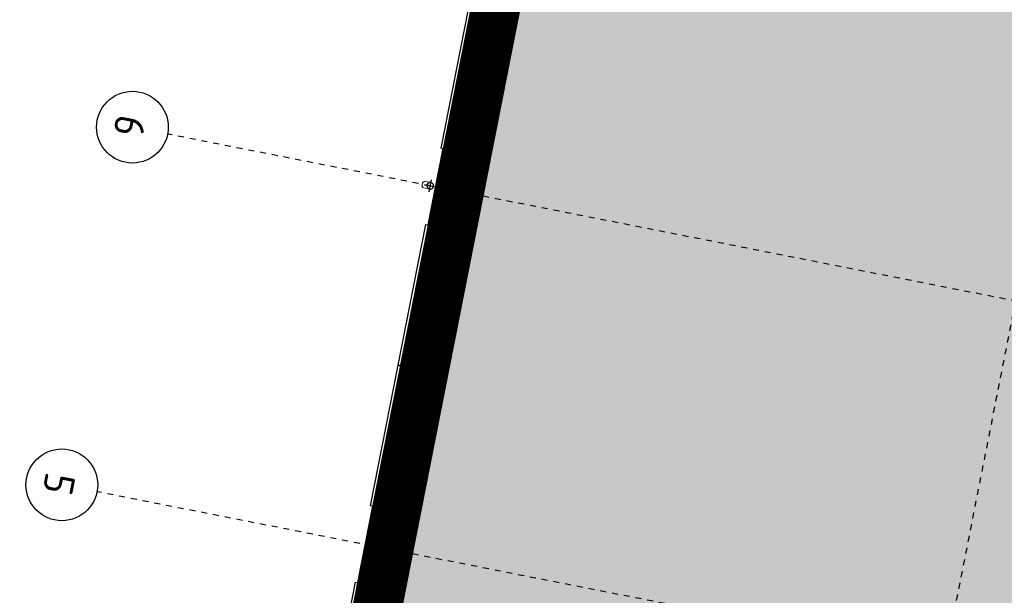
# Model space of a CAD drawing. Header units: centimetres. Extents: x 6595800.1 to 6595847.5, y 5799379.1 to 5799450.9.
# Tile 2 of 5: x 6595805.9 to 6595822.3, y 5799413.7 to 5799423.3. Entities that reach past the tile are written whole.
import ezdxf

# ---------------------------------------------------------------- set-up
doc = ezdxf.new("R2010")
doc.units = ezdxf.units.CM
doc.linetypes.add('Linia osi', pattern=[14, 6, -3, 2, -3])
doc.linetypes.add('Ponad', pattern=[4, 2, -2])
for name, color, linetype, lineweight in [('A-GENM', 13, 'Continuous', 25), ('A-GLAZ', 151, 'Continuous', 25), ('A-GLAZ-SILL', 1, 'Continuous', 25), ('A-WALL', 113, 'Continuous', 25), ('A-WALL-PATT', 111, 'Continuous', 50), ('AR - Proj obiekty', 7, 'Continuous', 25), ('S-BEAM', 12, 'Continuous', 25), ('S-COLS', 52, 'Continuous', 25), ('S-GRID', 1, 'Continuous', 20), ('S-GRID-IDEN', 1, 'Continuous', 25)]:
    doc.layers.add(name, color=color, linetype=linetype, lineweight=lineweight)
doc.layers.add('AR - Półcień', color=40, linetype='Continuous', transparency=0.7)
doc.layers.add('AR- OPISY', color=4, linetype='Continuous')
doc.styles.add('GOST Common', font='GOST_Common.ttf', dxfattribs={"height": 499.9999999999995})

# ---------------------------------------------------------------- blocks, each defined once
blk = doc.blocks.new('hala - roz')
at = {"layer": 'AR - Półcień'}
h = blk.add_hatch(color=256, dxfattribs=at)
h.dxf.hatch_style = 1
h.paths.add_polyline_path([(-19.33387874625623, 2.995757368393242), (-0.869802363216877, -0.643936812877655), (-2.384401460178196, -15.49897802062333), (3.305047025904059, -16.07600459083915), (-3.864055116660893, -52.4446781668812), (-19.75692199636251, -49.31182852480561), (-17.43610676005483, -37.53839161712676), (-26.95424120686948, -35.66214837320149)])
at = {"layer": 'AR - Proj obiekty', "const_width": 0.8}
blk.add_lwpolyline([(-19.64896613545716, 3.465565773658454), (-0.4349011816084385, -0.3219684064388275), (-1.945869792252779, -15.14140215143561), (3.782453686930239, -15.72237144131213), (-3.548967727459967, -52.91448657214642), (-20.22673040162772, -49.62691591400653), (-17.90591516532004, -37.85347900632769), (-27.4240496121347, -35.97723576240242)], close=True, dxfattribs=at)
at = {"layer": 'AR - Proj obiekty'}
for points in [[(-19.96405352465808, 3.935374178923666), (0, 0), (-1.507338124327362, -14.7838262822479), (4.259860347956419, -15.36873829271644), (-3.233880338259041, -53.38429497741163), (-20.69653880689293, -49.94200330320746), (-18.37572357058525, -38.16856639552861), (-27.89385801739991, -36.29232315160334)], [(-19.33387874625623, 2.995757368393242), (-0.869802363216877, -0.643936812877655), (-2.384401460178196, -15.49897802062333), (3.305047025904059, -16.07600459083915), (-3.864055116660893, -52.4446781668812), (-19.75692199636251, -49.31182852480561), (-17.43610676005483, -37.53839161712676), (-26.95424120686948, -35.66214837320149)]]:
    blk.add_lwpolyline(points, close=True, dxfattribs=at)
blk = doc.blocks.new('1-2 - 240x150-1959858-Parter Kopia 1')
at = {"layer": 'A-GLAZ', "linetype": 'Ponad', "lineweight": 20}
for p, q in [((-1200.000000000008, 59.99999999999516), (1199.999999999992, 59.99999999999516)), ((-1200.000000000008, -60.00000000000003), (1199.999999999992, -60.00000000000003))]:
    blk.add_line(p, q, dxfattribs=at)
at = {"layer": 'A-GLAZ'}
for p, q in [((-1200.000000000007, 9.73497549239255e-10), (-1139.999999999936, -49.99999999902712)), ((-1200.000000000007, -49.99999999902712), (-1120.000000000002, 9.734890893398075e-10)), ((-1120.000000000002, 9.73497549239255e-10), (-1200.000000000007, 9.73497549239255e-10)), ((-1200.000000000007, 9.73497549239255e-10), (-1200.000000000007, -49.99999999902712)), ((-1119.999999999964, 9.683539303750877e-10), (-1199.99999999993, 9.608415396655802e-10)), ((-1199.99999999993, 9.608415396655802e-10), (-1199.999999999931, -49.99999999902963)), ((-1120.000000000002, -19.9999999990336), (-1120.000000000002, 9.73497549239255e-10)), ((-1119.999999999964, -19.99999999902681), (-1119.999999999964, 9.683539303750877e-10)), ((29.99999999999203, 9.608415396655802e-10), (-30.00000000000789, -19.99999999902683)), ((-30.00000000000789, 9.608415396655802e-10), (29.99999999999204, -19.99999999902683)), ((29.99999999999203, 9.608415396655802e-10), (-30.00000000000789, 9.608415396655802e-10)), ((-30.00000000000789, -19.99999999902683), (-30.00000000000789, 9.608415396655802e-10)), ((-30.00000000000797, 9.608415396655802e-10), (-30.00000000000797, -19.99999999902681)), ((29.99999999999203, 9.608415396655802e-10), (-30.00000000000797, 9.608415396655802e-10)), ((29.99999999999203, 9.608415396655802e-10), (29.99999999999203, -19.99999999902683)), ((29.99999999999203, -19.99999999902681), (29.99999999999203, 9.608415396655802e-10)), ((1119.999999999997, 9.73497549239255e-10), (1199.999999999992, -49.99999999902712)), ((1199.999999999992, 9.73497549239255e-10), (1119.999999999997, 9.73497549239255e-10)), ((1119.999999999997, 9.73497549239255e-10), (1119.999999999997, -19.9999999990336)), ((1199.999999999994, 9.608415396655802e-10), (1120.000000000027, 9.611122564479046e-10)), ((1120.000000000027, 9.611122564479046e-10), (1120.000000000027, -19.99999999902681)), ((1140.000000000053, -49.99999999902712), (1199.999999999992, 9.73497549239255e-10)), ((1199.999999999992, -49.99999999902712), (1199.999999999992, 9.73497549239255e-10)), ((1199.999999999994, -49.99999999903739), (1199.999999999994, 9.608415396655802e-10)), ((-1200.000000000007, -49.99999999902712), (-1139.999999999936, -49.99999999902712)), ((-1199.999999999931, -49.99999999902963), (-1139.999999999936, -49.99999999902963)), ((-1089.999999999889, -19.9999999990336), (-1139.999999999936, -69.99999999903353)), ((-1139.999999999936, -19.9999999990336), (-1089.999999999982, -69.99999999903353)), ((-1089.999999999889, -19.9999999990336), (-1139.999999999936, -19.9999999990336)), ((-1139.999999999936, -19.9999999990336), (-1139.999999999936, -69.99999999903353)), ((-1089.999999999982, -19.99999999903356), (-1139.999999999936, -19.99999999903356)), ((-1139.999999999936, -19.99999999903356), (-1139.999999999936, -69.99999999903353)), ((-1139.999999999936, -19.99999999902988), (-1119.999999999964, -19.99999999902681)), ((-1139.999999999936, -49.99999999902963), (-1139.999999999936, -19.99999999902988)), ((-1139.999999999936, -69.99999999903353), (-1089.999999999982, -69.99999999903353)), ((-1139.999999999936, -69.99999999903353), (-1089.999999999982, -69.99999999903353)), ((-1089.999999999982, -69.99999999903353), (-1089.999999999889, -19.9999999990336)), ((-1089.999999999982, -69.99999999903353), (-1089.999999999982, -19.99999999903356)), ((-1089.999999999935, -44.99999999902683), (-60.00000000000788, -44.99999999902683)), ((-10.00000000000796, -19.99999999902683), (-60.00000000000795, -69.99999999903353)), ((-60.00000000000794, -19.99999999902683), (-10.00000000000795, -69.99999999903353)), ((-10.00000000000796, -19.99999999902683), (-60.00000000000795, -19.99999999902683)), ((-60.00000000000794, -19.99999999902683), (-60.00000000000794, -69.99999999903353)), ((-10.00000000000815, -19.99999999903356), (-60.00000000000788, -19.99999999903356)), ((-60.00000000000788, -19.99999999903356), (-60.00000000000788, -69.99999999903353)), ((-60.00000000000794, -69.99999999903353), (-10.00000000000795, -69.99999999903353)), ((-60.00000000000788, -69.99999999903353), (-10.00000000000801, -69.99999999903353)), ((-30.00000000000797, -19.99999999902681), (-10.00000000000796, -19.99999999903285)), ((-10.00000000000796, -69.99999999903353), (-10.00000000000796, -19.99999999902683)), ((-10.00000000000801, -69.99999999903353), (-10.00000000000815, -19.99999999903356)), ((-10.00000000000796, -19.99999999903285), (-10.00000000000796, -49.99999999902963)), ((-10.00000000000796, -49.99999999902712), (9.99999999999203, -49.99999999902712)), ((-10.00000000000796, -49.99999999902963), (9.99999999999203, -49.99999999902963)), ((9.99999999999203, -19.99999999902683), (59.99999999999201, -69.99999999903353)), ((9.99999999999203, -69.99999999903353), (59.99999999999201, -19.99999999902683)), ((9.99999999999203, -69.99999999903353), (9.99999999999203, -19.99999999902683)), ((9.99999999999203, -19.99999999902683), (59.99999999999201, -19.99999999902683)), ((59.99999999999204, -19.99999999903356), (9.999999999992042, -19.99999999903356)), ((9.999999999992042, -19.99999999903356), (9.999999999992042, -69.99999999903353)), ((9.99999999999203, -49.99999999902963), (9.999999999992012, -19.99999999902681)), ((9.999999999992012, -19.99999999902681), (29.99999999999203, -19.99999999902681)), ((59.99999999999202, -69.99999999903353), (9.999999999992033, -69.99999999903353)), ((9.999999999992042, -69.99999999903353), (59.99999999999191, -69.99999999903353)), ((59.99999999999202, -19.99999999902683), (59.99999999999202, -69.99999999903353)), ((59.99999999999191, -69.99999999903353), (59.99999999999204, -19.99999999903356)), ((59.99999999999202, -44.9999999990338), (1090.000000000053, -44.9999999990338)), ((1090.000000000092, -19.9999999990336), (1140.000000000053, -69.99999999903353)), ((1090.000000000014, -69.99999999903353), (1140.000000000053, -19.9999999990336)), ((1140.000000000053, -19.9999999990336), (1090.000000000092, -19.9999999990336)), ((1090.000000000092, -19.9999999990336), (1090.000000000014, -69.99999999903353)), ((1140.000000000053, -19.99999999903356), (1090.000000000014, -19.99999999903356)), ((1090.000000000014, -19.99999999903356), (1090.000000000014, -69.99999999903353)), ((1090.000000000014, -69.99999999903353), (1140.000000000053, -69.99999999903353)), ((1090.000000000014, -69.99999999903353), (1140.000000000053, -69.99999999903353)), ((1120.000000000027, -19.99999999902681), (1139.999999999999, -19.99999999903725)), ((1140.000000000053, -69.99999999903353), (1140.000000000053, -19.9999999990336)), ((1140.000000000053, -69.99999999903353), (1140.000000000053, -19.99999999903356)), ((1139.999999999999, -19.99999999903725), (1139.999999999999, -49.99999999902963)), ((1140.000000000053, -49.99999999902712), (1199.999999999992, -49.99999999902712)), ((1139.999999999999, -49.99999999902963), (1199.999999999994, -49.99999999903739))]:
    blk.add_line(p, q, dxfattribs=at)
at = {"layer": 'A-GLAZ', "lineweight": 20}
for p, q in [((-1119.999999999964, 9.683539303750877e-10), (-30.00000000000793, 9.608415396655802e-10)), ((29.9999999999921, 9.608415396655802e-10), (1120.000000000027, 9.611122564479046e-10)), ((-1089.999999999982, -19.99999999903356), (-60.00000000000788, -19.99999999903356)), ((-60.00000000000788, -69.99999999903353), (-1089.999999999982, -69.99999999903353)), ((59.99999999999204, -19.99999999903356), (1090.000000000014, -19.99999999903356)), ((1090.000000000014, -69.99999999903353), (59.99999999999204, -69.99999999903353))]:
    blk.add_line(p, q, dxfattribs=at)
at = {"layer": 'A-GLAZ-SILL'}
for p, q in [((-1200.000000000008, 9.71907088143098e-10), (-1200.000000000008, 110.0000000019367)), ((1199.999999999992, 110.0000000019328), (-1200.000000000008, 110.0000000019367)), ((1199.999999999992, 110.0000000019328), (1199.999999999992, 59.99999999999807)), ((-1200.000000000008, -60), (-1250.000000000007, -60)), ((-1250.000000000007, -60), (-1250.000000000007, -159.9999999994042)), ((-1250.000000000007, -159.9999999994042), (1249.999999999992, -159.9999999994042)), ((-1200.000000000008, -49.99999999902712), (-1200.000000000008, -60)), ((1249.999999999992, -159.9999999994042), (1249.999999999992, -60))]:
    blk.add_line(p, q, dxfattribs=at)
blk = doc.blocks.new('1-2 - 240x150-V2-Parter Kopia 1')
at = {"layer": 'A-GLAZ', "linetype": 'Ponad', "lineweight": 20}
for p, q in [((-1200.000000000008, 59.99999999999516), (1199.999999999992, 59.99999999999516)), ((-1200.000000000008, -60.00000000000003), (1199.999999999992, -60.00000000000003))]:
    blk.add_line(p, q, dxfattribs=at)
at = {"layer": 'A-GLAZ'}
for p, q in [((-1200.000000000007, 9.73497549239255e-10), (-1139.999999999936, -49.99999999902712)), ((-1200.000000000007, -49.99999999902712), (-1120.000000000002, 9.734890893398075e-10)), ((-1120.000000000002, 9.73497549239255e-10), (-1200.000000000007, 9.73497549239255e-10)), ((-1200.000000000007, 9.73497549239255e-10), (-1200.000000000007, -49.99999999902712)), ((-1119.999999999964, 9.683539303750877e-10), (-1199.99999999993, 9.608415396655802e-10)), ((-1199.99999999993, 9.608415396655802e-10), (-1199.999999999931, -49.99999999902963)), ((-1120.000000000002, -19.9999999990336), (-1120.000000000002, 9.73497549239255e-10)), ((-1119.999999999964, -19.99999999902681), (-1119.999999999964, 9.683539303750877e-10)), ((29.99999999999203, 9.608415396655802e-10), (-30.00000000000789, -19.99999999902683)), ((-30.00000000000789, 9.608415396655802e-10), (29.99999999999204, -19.99999999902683)), ((29.99999999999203, 9.608415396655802e-10), (-30.00000000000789, 9.608415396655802e-10)), ((-30.00000000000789, -19.99999999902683), (-30.00000000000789, 9.608415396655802e-10)), ((-30.00000000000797, 9.608415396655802e-10), (-30.00000000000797, -19.99999999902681)), ((29.99999999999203, 9.608415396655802e-10), (-30.00000000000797, 9.608415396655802e-10)), ((29.99999999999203, 9.608415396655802e-10), (29.99999999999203, -19.99999999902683)), ((29.99999999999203, -19.99999999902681), (29.99999999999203, 9.608415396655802e-10)), ((1119.999999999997, 9.73497549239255e-10), (1199.999999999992, -49.99999999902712)), ((1199.999999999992, 9.73497549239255e-10), (1119.999999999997, 9.73497549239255e-10)), ((1119.999999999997, 9.73497549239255e-10), (1119.999999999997, -19.9999999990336)), ((1199.999999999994, 9.608415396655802e-10), (1120.000000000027, 9.611122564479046e-10)), ((1120.000000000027, 9.611122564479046e-10), (1120.000000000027, -19.99999999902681)), ((1140.000000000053, -49.99999999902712), (1199.999999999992, 9.73497549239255e-10)), ((1199.999999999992, -49.99999999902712), (1199.999999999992, 9.73497549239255e-10)), ((1199.999999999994, -49.99999999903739), (1199.999999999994, 9.608415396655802e-10)), ((-1200.000000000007, -49.99999999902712), (-1139.999999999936, -49.99999999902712)), ((-1199.999999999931, -49.99999999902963), (-1139.999999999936, -49.99999999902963)), ((-1089.999999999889, -19.9999999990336), (-1139.999999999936, -69.99999999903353)), ((-1139.999999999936, -19.9999999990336), (-1089.999999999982, -69.99999999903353)), ((-1089.999999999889, -19.9999999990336), (-1139.999999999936, -19.9999999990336)), ((-1139.999999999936, -19.9999999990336), (-1139.999999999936, -69.99999999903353)), ((-1089.999999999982, -19.99999999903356), (-1139.999999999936, -19.99999999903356)), ((-1139.999999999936, -19.99999999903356), (-1139.999999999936, -69.99999999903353)), ((-1139.999999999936, -19.99999999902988), (-1119.999999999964, -19.99999999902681)), ((-1139.999999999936, -49.99999999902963), (-1139.999999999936, -19.99999999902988)), ((-1139.999999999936, -69.99999999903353), (-1089.999999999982, -69.99999999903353)), ((-1139.999999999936, -69.99999999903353), (-1089.999999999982, -69.99999999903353)), ((-1089.999999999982, -69.99999999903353), (-1089.999999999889, -19.9999999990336)), ((-1089.999999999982, -69.99999999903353), (-1089.999999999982, -19.99999999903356)), ((-1089.999999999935, -44.99999999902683), (-60.00000000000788, -44.99999999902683)), ((-10.00000000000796, -19.99999999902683), (-60.00000000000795, -69.99999999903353)), ((-60.00000000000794, -19.99999999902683), (-10.00000000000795, -69.99999999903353)), ((-10.00000000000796, -19.99999999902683), (-60.00000000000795, -19.99999999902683)), ((-60.00000000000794, -19.99999999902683), (-60.00000000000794, -69.99999999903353)), ((-10.00000000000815, -19.99999999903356), (-60.00000000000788, -19.99999999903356)), ((-60.00000000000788, -19.99999999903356), (-60.00000000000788, -69.99999999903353)), ((-60.00000000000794, -69.99999999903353), (-10.00000000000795, -69.99999999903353)), ((-60.00000000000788, -69.99999999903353), (-10.00000000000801, -69.99999999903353)), ((-30.00000000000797, -19.99999999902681), (-10.00000000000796, -19.99999999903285)), ((-10.00000000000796, -69.99999999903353), (-10.00000000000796, -19.99999999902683)), ((-10.00000000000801, -69.99999999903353), (-10.00000000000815, -19.99999999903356)), ((-10.00000000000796, -19.99999999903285), (-10.00000000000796, -49.99999999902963)), ((-10.00000000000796, -49.99999999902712), (9.99999999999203, -49.99999999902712)), ((-10.00000000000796, -49.99999999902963), (9.99999999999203, -49.99999999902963)), ((9.99999999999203, -19.99999999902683), (59.99999999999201, -69.99999999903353)), ((9.99999999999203, -69.99999999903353), (59.99999999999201, -19.99999999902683)), ((9.99999999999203, -69.99999999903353), (9.99999999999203, -19.99999999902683)), ((9.99999999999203, -19.99999999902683), (59.99999999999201, -19.99999999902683)), ((59.99999999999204, -19.99999999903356), (9.999999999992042, -19.99999999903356)), ((9.999999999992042, -19.99999999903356), (9.999999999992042, -69.99999999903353)), ((9.99999999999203, -49.99999999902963), (9.999999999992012, -19.99999999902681)), ((9.999999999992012, -19.99999999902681), (29.99999999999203, -19.99999999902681)), ((59.99999999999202, -69.99999999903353), (9.999999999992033, -69.99999999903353)), ((9.999999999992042, -69.99999999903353), (59.99999999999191, -69.99999999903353)), ((59.99999999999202, -19.99999999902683), (59.99999999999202, -69.99999999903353)), ((59.99999999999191, -69.99999999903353), (59.99999999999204, -19.99999999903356)), ((59.99999999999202, -44.9999999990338), (1090.000000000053, -44.9999999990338)), ((1090.000000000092, -19.9999999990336), (1140.000000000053, -69.99999999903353)), ((1090.000000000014, -69.99999999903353), (1140.000000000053, -19.9999999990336)), ((1140.000000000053, -19.9999999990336), (1090.000000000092, -19.9999999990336)), ((1090.000000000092, -19.9999999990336), (1090.000000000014, -69.99999999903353)), ((1140.000000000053, -19.99999999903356), (1090.000000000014, -19.99999999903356)), ((1090.000000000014, -19.99999999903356), (1090.000000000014, -69.99999999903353)), ((1090.000000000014, -69.99999999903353), (1140.000000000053, -69.99999999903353)), ((1090.000000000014, -69.99999999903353), (1140.000000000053, -69.99999999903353)), ((1120.000000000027, -19.99999999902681), (1139.999999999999, -19.99999999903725)), ((1140.000000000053, -69.99999999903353), (1140.000000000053, -19.9999999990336)), ((1140.000000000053, -69.99999999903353), (1140.000000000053, -19.99999999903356)), ((1139.999999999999, -19.99999999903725), (1139.999999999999, -49.99999999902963)), ((1140.000000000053, -49.99999999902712), (1199.999999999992, -49.99999999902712)), ((1139.999999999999, -49.99999999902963), (1199.999999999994, -49.99999999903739))]:
    blk.add_line(p, q, dxfattribs=at)
at = {"layer": 'A-GLAZ', "lineweight": 20}
for p, q in [((-1119.999999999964, 9.683539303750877e-10), (-30.00000000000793, 9.608415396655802e-10)), ((29.9999999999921, 9.608415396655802e-10), (1120.000000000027, 9.611122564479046e-10)), ((-1089.999999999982, -19.99999999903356), (-60.00000000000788, -19.99999999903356)), ((-60.00000000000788, -69.99999999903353), (-1089.999999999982, -69.99999999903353)), ((59.99999999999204, -19.99999999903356), (1090.000000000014, -19.99999999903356)), ((1090.000000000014, -69.99999999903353), (59.99999999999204, -69.99999999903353))]:
    blk.add_line(p, q, dxfattribs=at)
at = {"layer": 'A-GLAZ-SILL'}
for p, q in [((-1200.000000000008, 59.99999999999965), (-1200.000000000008, 110.0000000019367)), ((1199.999999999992, 110.0000000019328), (-1200.000000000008, 110.0000000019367)), ((1199.999999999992, 110.0000000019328), (1199.999999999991, 9.68015534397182e-10)), ((-1250.000000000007, -60), (-1250.000000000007, -159.9999999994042)), ((-1250.000000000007, -159.9999999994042), (1249.999999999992, -159.9999999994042)), ((1199.999999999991, -60), (1199.999999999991, -49.99999999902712)), ((1249.999999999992, -60), (1199.999999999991, -60)), ((1249.999999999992, -159.9999999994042), (1249.999999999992, -60))]:
    blk.add_line(p, q, dxfattribs=at)
blk = doc.blocks.new('Słup HE-A - HEA400-V8-Parter Kopia 1')
at = {"layer": 'S-COLS', "lineweight": 20}
h = blk.add_hatch(dxfattribs=at)
h.set_pattern_fill('FP_14', color=256, style=0, pattern_type=2)
h.set_pattern_definition([(45, (-4822.64, 17470.187), (-251.4471713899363, 251.4471713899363), []), (45, (-4822.64, 17851.187), (-251.4471713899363, 251.4471713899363), [])])
h.paths.add_polyline_path([(150.0000000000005, -195.0000000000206), (150.0000000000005, -176.0000000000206), (32.50000000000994, -176.0000000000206), (19.00000000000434, -172.382685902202), (9.117314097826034, -162.5000000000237), (5.500000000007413, -149.0000000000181), (5.500000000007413, 148.9999999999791), (9.117314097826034, 162.4999999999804), (19.00000000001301, 172.3826859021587), (32.50000000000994, 175.9999999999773), (150.0000000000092, 175.9999999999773), (150.0000000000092, 194.9999999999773), (-149.9999999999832, 194.9999999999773), (-149.9999999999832, 175.9999999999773), (-32.49999999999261, 175.9999999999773), (-18.99999999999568, 172.3826859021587), (-9.117314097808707, 162.4999999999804), (-5.499999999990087, 148.9999999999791), (-5.499999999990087, -149.0000000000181), (-9.117314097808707, -162.5000000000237), (-18.99999999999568, -172.382685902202), (-32.49999999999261, -176.0000000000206), (-149.9999999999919, -176.8136134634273), (-149.9999999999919, -195.0000000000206), (-127.3984869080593, -195.0000000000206)], flags=0)
at = {"layer": 'S-COLS', "lineweight": 50}
for p, q in [((149.9999999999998, 195), (-150.0000000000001, 195)), ((-150.0000000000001, 195), (-150.0000000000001, 176)), ((-150.0000000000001, 176), (-32.5000000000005, 176)), ((32.49999999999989, 176), (149.9999999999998, 176)), ((149.9999999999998, 176), (149.9999999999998, 195)), ((-5.500000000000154, 149), (-5.500000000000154, -148.9999999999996)), ((5.499999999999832, -148.9999999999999), (5.499999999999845, 148.9999999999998)), ((-32.50000000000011, -175.9999999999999), (-150.0000000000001, -175.9999999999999)), ((-150.0000000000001, -175.9999999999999), (-150.0000000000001, -194.9999999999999)), ((-150.0000000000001, -194.9999999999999), (149.9999999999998, -194.9999999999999)), ((149.9999999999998, -175.9999999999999), (32.50000000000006, -175.9999999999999)), ((149.9999999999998, -194.9999999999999), (149.9999999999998, -175.9999999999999))]:
    blk.add_line(p, q, dxfattribs=at)
for centre, radius, start, end in [((-32.50000000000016, 149), 27.00000000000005, 2.989721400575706e-13, 90.00000000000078), ((32.49999999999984, 149), 26.99999999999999, 90.0000000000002, 180.0000000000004), ((-32.50000000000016, -148.9999999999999), 26.99999999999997, 270.0000000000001, 7.188053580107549e-13), ((32.49999999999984, -148.9999999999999), 27.00000000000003, 180.0000000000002, 270.0000000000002)]:
    blk.add_arc(centre, radius, start, end, dxfattribs=at)
blk = doc.blocks.new('Słup HE-A - HEA400-V9-Parter Kopia 1')
at = {"layer": 'S-COLS', "lineweight": 20}
h = blk.add_hatch(dxfattribs=at)
h.set_pattern_fill('FP_15', color=256, style=0, pattern_type=2)
h.set_pattern_definition([(45, (1277.36, 17470.187), (-251.4471713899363, 251.4471713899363), []), (45, (1277.36, 17851.187), (-251.4471713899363, 251.4471713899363), [])])
h.paths.add_polyline_path([(150.0000000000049, -195.0000000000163), (150.0000000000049, -176.0000000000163), (32.50000000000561, -176.0000000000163), (19.00000000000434, -172.3826859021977), (9.117314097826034, -162.5000000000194), (5.500000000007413, -149.0000000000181), (5.500000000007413, 148.9999999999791), (9.117314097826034, 162.4999999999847), (19.00000000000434, 172.382685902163), (32.50000000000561, 175.9999999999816), (150.0000000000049, 175.9999999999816), (150.0000000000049, 194.9999999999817), (-149.9999999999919, 194.9999999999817), (-149.9999999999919, 175.9999999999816), (-32.49999999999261, 175.9999999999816), (-18.99999999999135, 172.382685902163), (-9.11731409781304, 162.4999999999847), (-5.499999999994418, 148.9999999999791), (-5.499999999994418, -149.0000000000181), (-9.11731409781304, -162.5000000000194), (-18.99999999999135, -172.3826859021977), (-32.49999999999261, -176.0000000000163), (-149.9999999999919, -176.8136134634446), (-149.9999999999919, -195.0000000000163)], flags=0)
at = {"layer": 'S-COLS', "lineweight": 50}
for p, q in [((149.9999999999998, 195), (-150.0000000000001, 195)), ((-150.0000000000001, 195), (-150.0000000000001, 176)), ((-150.0000000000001, 176), (-32.5000000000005, 176)), ((32.49999999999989, 176), (149.9999999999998, 176)), ((149.9999999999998, 176), (149.9999999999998, 195)), ((-5.500000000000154, 149), (-5.500000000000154, -148.9999999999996)), ((5.499999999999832, -148.9999999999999), (5.499999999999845, 148.9999999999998)), ((-32.50000000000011, -175.9999999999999), (-150.0000000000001, -175.9999999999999)), ((-150.0000000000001, -175.9999999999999), (-150.0000000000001, -194.9999999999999)), ((-150.0000000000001, -194.9999999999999), (149.9999999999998, -194.9999999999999)), ((149.9999999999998, -175.9999999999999), (32.50000000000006, -175.9999999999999)), ((149.9999999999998, -194.9999999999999), (149.9999999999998, -175.9999999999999))]:
    blk.add_line(p, q, dxfattribs=at)
for centre, radius, start, end in [((-32.50000000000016, 149), 27.00000000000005, 2.989721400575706e-13, 90.00000000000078), ((32.49999999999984, 149), 26.99999999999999, 90.0000000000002, 180.0000000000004), ((-32.50000000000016, -148.9999999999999), 26.99999999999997, 270.0000000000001, 7.188053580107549e-13), ((32.49999999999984, -148.9999999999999), 27.00000000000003, 180.0000000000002, 270.0000000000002)]:
    blk.add_arc(centre, radius, start, end, dxfattribs=at)
blk = doc.blocks.new('Rura spustowa- ściana - 110-1959860-Parter Kopia 1')
at = {"layer": 'A-GENM', "lineweight": 20}
for p, q in [((69.99999999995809, 260.0000000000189), (69.99999999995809, 160.0000000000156)), ((179.9999999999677, 160.0000000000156), (179.9999999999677, 260.0000000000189))]:
    blk.add_line(p, q, dxfattribs=at)
at = {"layer": 'A-GENM'}
for p, q in [((124.9999999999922, 259.9999999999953), (124.9999999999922, 59.99999999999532)), ((24.9999999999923, 159.9999999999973), (224.9999999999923, 159.9999999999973))]:
    blk.add_line(p, q, dxfattribs=at)
for centre, radius, start, end in [((124.9999999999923, 159.999999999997), 54.99999999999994, 2.544443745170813e-14, 179.9999999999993), ((124.9999999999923, 159.9999999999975), 54.99999999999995, 180.0000000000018, 359.9999999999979)]:
    blk.add_arc(centre, radius, start, end, dxfattribs=at)
at = {"layer": 'A-GENM', "lineweight": 20}
for centre, radius, start, end in [((124.9999999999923, 159.9999999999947), 55.00000000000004, 5.470554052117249e-13, 179.9999999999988), ((124.9999999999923, 159.9999999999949), 55.00000000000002, 179.9999999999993, 0)]:
    blk.add_arc(centre, radius, start, end, dxfattribs=at)
blk.add_ellipse((124.9999999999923, 259.9999999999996), major_axis=(-55, 1.987670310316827e-13), ratio=0.7071067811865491, start_param=3.141592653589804, end_param=6.283185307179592, dxfattribs=at)
for points, knots in [([(69.99999999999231, 159.999999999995), (69.99999999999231, 164.8310075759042), (70.98391087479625, 172.2693127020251), (73.44860556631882, 179.3478592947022), (74.5092964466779, 181.805079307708)], [0, 0, 0, 0, 0.08333333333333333, 0.1297811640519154, 0.1297811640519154, 0.1297811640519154, 0.1297811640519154]), ([(76.04497045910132, 185.0660094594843), (76.46564988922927, 185.888430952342), (78.05413331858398, 188.8099270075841), (81.24096059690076, 193.5753767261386), (85.35998053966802, 198.2753013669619), (88.17822537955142, 200.8802191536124), (89.26910154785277, 201.8122168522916)], [0.1506351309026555, 0.1506351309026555, 0.1506351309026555, 0.1506351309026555, 0.1666666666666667, 0.2083333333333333, 0.25, 0.2749108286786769, 0.2749108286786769, 0.2749108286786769, 0.2749108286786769]), ([(92.46567998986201, 204.3447717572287), (94.0822934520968, 205.5309558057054), (99.78791031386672, 209.2570044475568), (106.5476184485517, 212.0571038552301), (111.6343644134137, 213.3531515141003), (112.0710853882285, 213.4587255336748)], [0.2985188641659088, 0.2985188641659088, 0.2985188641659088, 0.2985188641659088, 0.3333333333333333, 0.4166666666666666, 0.4244677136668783, 0.4244677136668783, 0.4244677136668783, 0.4244677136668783]), ([(137.9289146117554, 213.458725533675), (138.3656355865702, 213.3531515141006), (143.4523815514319, 212.0571038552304), (150.2120896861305, 209.2570044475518), (155.9177065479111, 205.5309558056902), (157.5343200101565, 204.3447717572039)], [0.5755322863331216, 0.5755322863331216, 0.5755322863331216, 0.5755322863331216, 0.5833333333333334, 0.6666666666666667, 0.701481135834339, 0.701481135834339, 0.701481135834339, 0.701481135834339]), ([(160.7308984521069, 201.812216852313), (161.8217746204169, 200.8802191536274), (164.640019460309, 198.2753013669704), (168.7590394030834, 193.5753767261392), (171.9458666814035, 188.8099270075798), (173.5343501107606, 185.8884309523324), (173.9550295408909, 185.0660094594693)], [0.7250891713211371, 0.7250891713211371, 0.7250891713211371, 0.7250891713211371, 0.75, 0.7916666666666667, 0.8333333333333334, 0.8493648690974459, 0.8493648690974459, 0.8493648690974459, 0.8493648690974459]), ([(175.4907035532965, 181.8050793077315), (176.55139443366, 179.3478592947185), (179.016089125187, 172.269312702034), (179.9999999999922, 164.8310075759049), (179.9999999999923, 159.9999999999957)], [0.8702188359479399, 0.8702188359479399, 0.8702188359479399, 0.8702188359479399, 0.9166666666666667, 1, 1, 1, 1]), ([(74.50929644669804, 138.1949206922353), (73.44860556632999, 140.6521407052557), (70.98391087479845, 147.7306872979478), (69.99999999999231, 155.1689924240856), (69.99999999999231, 159.9999999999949)], [0.870218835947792, 0.870218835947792, 0.870218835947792, 0.870218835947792, 0.9166666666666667, 1, 1, 1, 1]), ([(89.26910154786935, 118.1877831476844), (88.1782253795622, 119.1197808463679), (85.35998053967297, 121.7246986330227), (81.240960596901, 126.4246232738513), (78.05413331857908, 131.1900729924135), (76.46564988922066, 134.111569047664), (76.04497045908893, 134.9339905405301)], [0.7250891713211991, 0.7250891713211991, 0.7250891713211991, 0.7250891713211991, 0.75, 0.7916666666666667, 0.8333333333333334, 0.8493648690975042, 0.8493648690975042, 0.8493648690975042, 0.8493648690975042]), ([(112.0710853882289, 106.5412744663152), (111.6343644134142, 106.6468484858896), (106.5476184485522, 107.9428961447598), (99.78791031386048, 110.7429955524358), (94.08229345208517, 114.4690441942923), (92.46567998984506, 115.6552282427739)], [0.5755322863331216, 0.5755322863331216, 0.5755322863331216, 0.5755322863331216, 0.5833333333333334, 0.6666666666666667, 0.7014811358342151, 0.7014811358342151, 0.7014811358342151, 0.7014811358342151]), ([(157.5343200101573, 115.655228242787), (155.9177065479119, 114.4690441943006), (150.2120896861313, 110.7429955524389), (143.4523815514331, 107.9428961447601), (138.3656355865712, 106.6468484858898), (137.9289146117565, 106.5412744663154)], [0.2985188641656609, 0.2985188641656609, 0.2985188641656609, 0.2985188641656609, 0.3333333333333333, 0.4166666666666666, 0.4244677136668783, 0.4244677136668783, 0.4244677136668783, 0.4244677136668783]), ([(173.9550295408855, 134.9339905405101), (173.5343501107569, 134.111569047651), (171.9458666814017, 131.1900729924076), (168.7590394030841, 126.4246232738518), (164.6400194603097, 121.7246986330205), (161.8217746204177, 119.1197808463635), (160.7308984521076, 118.1877831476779)], [0.1506351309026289, 0.1506351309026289, 0.1506351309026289, 0.1506351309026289, 0.1666666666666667, 0.2083333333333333, 0.25, 0.2749108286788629, 0.2749108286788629, 0.2749108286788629, 0.2749108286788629]), ([(179.9999999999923, 159.9999999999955), (179.9999999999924, 155.1689924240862), (179.0160891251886, 147.7306872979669), (176.5513944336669, 140.6521407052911), (175.4907035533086, 138.1949206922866)], [0, 0, 0, 0, 0.08333333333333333, 0.1297811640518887, 0.1297811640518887, 0.1297811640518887, 0.1297811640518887])]:
    blk.add_open_spline(points, degree=3, knots=knots, dxfattribs=at)
for points in [[(114.4705535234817, 213.9822827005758), (117.9369467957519, 214.657917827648), (124.9999999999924, 215.3420821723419), (132.0630532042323, 214.6579178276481), (135.5294464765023, 213.982282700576)], [(135.5294464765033, 106.0177172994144), (132.0630532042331, 105.3420821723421), (124.9999999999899, 104.657917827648), (117.9369467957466, 105.3420821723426), (114.4705535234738, 106.0177172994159)]]:
    blk.add_open_spline(points, degree=3, dxfattribs=at)
blk = doc.blocks.new('Cienkościenne - Ceowniki - Słup - C100x50x3-V23-Parter Kopia 1')
at = {"layer": 'S-COLS', "lineweight": 50}
for p, q in [((2.774999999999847, -4.758693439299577e-14), (97.22499999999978, 8.777145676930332e-14)), ((-8.459899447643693e-14, -50.00000000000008), (-1.491057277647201e-13, -2.775000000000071)), ((1.199999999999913, -50.00000000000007), (-8.459899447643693e-14, -50.00000000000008)), ((1.199999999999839, -2.775000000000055), (1.199999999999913, -50.00000000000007)), ((97.2249999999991, -1.199999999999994), (2.77499999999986, -1.200000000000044)), ((98.79999999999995, -50.00000000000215), (98.79999999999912, -2.775000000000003)), ((99.99999999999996, -50.00000000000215), (98.79999999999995, -50.00000000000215)), ((99.99999999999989, -2.774999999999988), (99.99999999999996, -50.00000000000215))]:
    blk.add_line(p, q, dxfattribs=at)
for centre, radius, start, end in [((97.2249999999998, -2.77500000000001), 2.7750000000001, 7.251664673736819e-13, 90.00000000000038), ((2.774999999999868, -2.775000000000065), 2.775000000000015, 90.0000000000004, 180.0000000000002), ((2.774999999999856, -2.775000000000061), 1.575000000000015, 89.99999999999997, 179.9999999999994), ((97.2249999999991, -2.77500000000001), 1.575000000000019, 6.997220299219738e-14, 90.00000000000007)]:
    blk.add_arc(centre, radius, start, end, dxfattribs=at)
blk = doc.blocks.new('Cienkościenne - Ceowniki - Słup - C100x50x3-V24-Parter Kopia 1')
at = {"layer": 'S-COLS', "lineweight": 50}
for p, q in [((2.774999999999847, -4.758693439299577e-14), (97.22499999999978, 8.777145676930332e-14)), ((-8.459899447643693e-14, -50.00000000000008), (-1.491057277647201e-13, -2.775000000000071)), ((1.199999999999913, -50.00000000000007), (-8.459899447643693e-14, -50.00000000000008)), ((1.199999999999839, -2.775000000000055), (1.199999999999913, -50.00000000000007)), ((97.2249999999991, -1.199999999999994), (2.77499999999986, -1.200000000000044)), ((98.79999999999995, -50.00000000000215), (98.79999999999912, -2.775000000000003)), ((99.99999999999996, -50.00000000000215), (98.79999999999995, -50.00000000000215)), ((99.99999999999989, -2.774999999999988), (99.99999999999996, -50.00000000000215))]:
    blk.add_line(p, q, dxfattribs=at)
for centre, radius, start, end in [((97.2249999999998, -2.77500000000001), 2.7750000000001, 7.251664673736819e-13, 90.00000000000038), ((2.774999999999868, -2.775000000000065), 2.775000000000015, 90.0000000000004, 180.0000000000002), ((2.774999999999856, -2.775000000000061), 1.575000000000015, 89.99999999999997, 179.9999999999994), ((97.2249999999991, -2.77500000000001), 1.575000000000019, 6.997220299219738e-14, 90.00000000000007)]:
    blk.add_arc(centre, radius, start, end, dxfattribs=at)
blk = doc.blocks.new('Stężenie -1 - Stężenie -1-1973546-Parter Kopia 1')
at = {"layer": 'S-BEAM'}
for p, q in [((-1259.441434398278, -17466.71496137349), (-1259.441434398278, -17473.65954392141)), ((-1259.217818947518, -17466.71496137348), (-1259.149476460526, -17466.71496137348)), ((-1259.149476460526, -17473.65954392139), (-1259.217818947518, -17473.65954392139)), ((-686.3692875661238, -17456.18725264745), (-846.0963895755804, -17456.18725264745)), ((-846.0963895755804, -17484.18725264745), (-686.3692875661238, -17484.18725264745)), ((4718.817818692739, -17462.18725264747), (1760.797241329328, -17462.18725264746)), ((1760.797241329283, -17478.18725264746), (4718.817818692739, -17478.18725264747)), ((4636.872527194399, -17466.71496137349), (4756.667853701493, -17466.71496137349)), ((4636.872527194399, -17466.71496137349), (4636.872527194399, -17473.6595439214)), ((4756.667853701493, -17473.6595439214), (4636.872527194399, -17473.6595439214)), ((4756.667853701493, -17466.71496137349), (4804.430346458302, -17466.71496137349)), ((4804.430346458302, -17473.6595439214), (4756.667853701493, -17473.6595439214)), ((4804.722304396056, -17473.65954392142), (4804.722304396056, -17466.7149613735))]:
    blk.add_line(p, q, dxfattribs=at)
for centre, major_axis, ratio, start_param, end_param in [((-1173.536948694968, -17470.18725264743), (0, 8.000000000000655), 0.6018150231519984, 0.5235987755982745, 1.047197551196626), ((-1173.536948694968, -17470.18725264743), (0, 8.000000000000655), 0.6018150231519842, 2.094395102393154, 2.617993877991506), ((-1173.536948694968, -17470.18725264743), (0, 8.000000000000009), 0.6018150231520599, 1.554312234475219e-15, 0.2617993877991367), ((-846.0963895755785, -17470.18725264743), (0, 14.00000000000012), 0.6018150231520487, 1.554312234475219e-15, 0.9582450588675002), ((-846.0963895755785, -17470.18725264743), (0, 14), 0.6018150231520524, 2.184686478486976, 3.141592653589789), ((-686.3692875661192, -17470.18725264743), (0, 14), 0.6018150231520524, 1.554312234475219e-15, 0.9589120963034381), ((-686.3692875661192, -17470.18725264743), (0, 13.99999999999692), 0.6018150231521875, 2.184686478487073, 3.141592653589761), ((-686.3692875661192, -17470.18725264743), (0, 14.0000000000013), 0.601815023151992, 5.32627913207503, 6.283185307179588), ((-686.3692875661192, -17470.18725264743), (0, 14), 0.6018150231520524, 3.141592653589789, 4.098498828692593), ((4718.817818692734, -17470.18725264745), (0, 8), 0.6018150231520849, 1.554312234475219e-15, 1.047197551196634), ((4718.817818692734, -17470.18725264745), (0, 8.000000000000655), 0.6018150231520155, 2.094395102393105, 3.141592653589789), ((4718.817818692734, -17470.18725264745), (0, 8.000000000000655), 0.6018150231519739, 5.235987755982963, 6.283185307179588), ((4718.817818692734, -17470.18725264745), (0, 8), 0.6018150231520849, 3.141592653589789, 4.188790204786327)]:
    blk.add_ellipse(centre, major_axis=major_axis, ratio=ratio, start_param=start_param, end_param=end_param, dxfattribs=at)
blk = doc.blocks.new('Stężenie -1 - Stężenie -1-1973577-Parter Kopia 1')
at = {"layer": 'S-BEAM'}
for p, q in [((-1259.441434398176, -17466.7149613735), (-1259.441434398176, -17473.65954392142)), ((-1259.14947646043, -17466.71496137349), (-1211.386983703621, -17466.71496137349)), ((-1211.386983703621, -17473.6595439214), (-1259.14947646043, -17473.6595439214)), ((-1211.386983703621, -17466.71496137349), (-1091.591657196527, -17466.71496137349)), ((-1091.591657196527, -17473.6595439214), (-1211.386983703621, -17473.6595439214)), ((1784.483628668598, -17462.18725264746), (-1173.536948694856, -17462.18725264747)), ((-1173.536948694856, -17478.18725264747), (1784.483628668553, -17478.18725264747)), ((-1091.591657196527, -17473.6595439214), (-1091.591657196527, -17466.71496137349)), ((4391.377259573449, -17456.18725264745), (4231.650157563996, -17456.18725264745)), ((4231.650157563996, -17484.18725264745), (4391.377259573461, -17484.18725264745)), ((4804.430346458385, -17466.71496137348), (4804.498688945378, -17466.71496137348)), ((4804.498688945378, -17473.65954392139), (4804.430346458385, -17473.65954392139)), ((4804.722304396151, -17473.65954392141), (4804.722304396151, -17466.71496137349))]:
    blk.add_line(p, q, dxfattribs=at)
for centre, major_axis, ratio, start_param, end_param in [((-1173.536948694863, -17470.18725264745), (0, 8), 0.6018150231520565, 1.554312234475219e-15, 1.047197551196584), ((-1173.536948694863, -17470.18725264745), (0, 8.000000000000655), 0.6018150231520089, 2.094395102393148, 3.141592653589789), ((-1173.536948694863, -17470.18725264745), (0, 8.000000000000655), 0.6018150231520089, 5.235987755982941, 6.283185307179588), ((-1173.536948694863, -17470.18725264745), (0, 8), 0.6018150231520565, 3.141592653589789, 4.188790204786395), ((4231.65015756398, -17470.18725264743), (0, 14), 0.6018150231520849, 1.554312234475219e-15, 0.9569061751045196), ((4231.65015756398, -17470.18725264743), (0, 13.99999999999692), 0.601815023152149, 2.184686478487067, 3.141592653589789), ((4231.65015756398, -17470.18725264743), (0, 14.00000000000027), 0.6018150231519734, 5.324273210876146, 6.283185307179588), ((4231.65015756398, -17470.18725264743), (0, 14), 0.60181502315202, 3.141592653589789, 4.098498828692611), ((4391.377259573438, -17470.18725264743), (0, 14), 0.60181502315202, 5.324940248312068, 6.283185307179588), ((4391.377259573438, -17470.18725264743), (0, 13.99999999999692), 0.6018150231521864, 3.141592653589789, 4.098498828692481), ((4718.817818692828, -17470.18725264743), (0, 8), 0.6018150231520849, 6.021385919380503, 6.283185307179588), ((4718.817818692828, -17470.18725264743), (0, 8.00000000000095), 0.6018150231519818, 3.141592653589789, 3.40339204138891), ((4718.817818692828, -17470.18725264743), (0, 8.000000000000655), 0.601815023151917, 5.235987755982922, 5.759586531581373), ((4718.817818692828, -17470.18725264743), (0, 8.000000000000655), 0.6018150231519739, 3.665191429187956, 4.188790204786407)]:
    blk.add_ellipse(centre, major_axis=major_axis, ratio=ratio, start_param=start_param, end_param=end_param, dxfattribs=at)
blk = doc.blocks.new('Siatka - Oś 6mm-1781598-Parter Kopia 1')
at = {"layer": 'S-GRID-IDEN'}
blk.add_circle((-2.960785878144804e-06, -0.009920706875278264), 6.000000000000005, dxfattribs=at)
blk = doc.blocks.new('A$C1f6c32b8')
at = {"layer": 'A-WALL-PATT', "lineweight": 20}
h = blk.add_hatch(dxfattribs=at)
h.set_pattern_fill('FP_6', color=256, style=0, pattern_type=2)
h.set_pattern_definition([(45, (-5275.242982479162, 8911.764920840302), (-141.4213562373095, 141.4213562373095), []), (135, (-5275.242982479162, 8911.764920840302), (-141.4213562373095, -141.4213562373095), [])])
h.paths.add_polyline_path([(12067.39745251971, -8913.422331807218), (12067.39745251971, -8813.42233180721), (11097.39745251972, -8813.42233180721), (11097.39745251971, -8913.422331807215), (12020.67715201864, -8913.422331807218)], flags=0)
h.paths.add_polyline_path([(6147.397452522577, -8913.422331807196), (6297.39745251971, -8913.422331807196), (6297.39745251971, -8813.422331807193), (4997.397452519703, -8813.422331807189), (4997.397452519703, -8913.422331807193), (5720.338058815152, -8913.422331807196)], flags=0)
h.paths.add_polyline_path([(-1064.6425030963, -8913.422331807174), (197.3974525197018, -8913.422331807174), (197.3974525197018, -8813.422331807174), (-1102.602547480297, -8813.422331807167), (-1102.602547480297, -8913.422331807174)], flags=0)
h.paths.add_polyline_path([(-5902.602547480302, -8913.422331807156), (-5902.602547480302, -8813.422331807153), (-7202.602547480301, -8813.422331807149), (-7202.602547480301, -8913.422331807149), (-5911.057190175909, -8913.422331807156)], flags=0)
h.paths.add_polyline_path([(-12002.60254748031, -8913.422331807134), (-12002.60254748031, -8813.42233180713), (-12902.6025474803, -8813.42233180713), (-12902.60254748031, -8913.42233180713), (-12152.60254747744, -8913.422331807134)], flags=0)
h.paths.add_polyline_path([(-18027.09390787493, -8913.422331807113), (-17702.60254748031, -8913.422331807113), (-17702.60254748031, -8813.42233180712), (-18202.60254748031, -8813.42233180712), (-18202.60254748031, -8913.422331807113)], flags=0)
h.paths.add_polyline_path([(-23002.60254748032, -8913.422331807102), (-23002.60254748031, -8813.422331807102), (-23552.60254748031, -8813.422331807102), (-23552.60254748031, -8913.422331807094), (-23152.60254747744, -8913.422331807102)], flags=0)
h.paths.add_polyline_path([(-28352.60254748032, -8913.422331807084), (-28352.60254748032, -8813.422331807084), (-28914.42484700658, -8813.422331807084), (-28914.42484700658, -8913.42233180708), (-28502.60254747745, -8913.422331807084)], flags=0)
at = {"layer": 'A-WALL'}
for p, q in [((-12647.10254748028, -8673.422331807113), (-6558.102547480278, -8673.42233180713)), ((-6547.102547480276, -8673.42233180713), (-458.1025474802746, -8673.422331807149)), ((-447.1025474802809, -8673.422331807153), (5641.89745251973, -8673.42233180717))]:
    blk.add_line(p, q, dxfattribs=at)
at = {"layer": 'A-WALL', "lineweight": 50}
for p, q in [((-6599.827547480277, -8803.42233180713), (-7202.602547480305, -8803.42233180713)), ((-7202.602547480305, -8803.42233180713), (-7202.602547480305, -8813.422331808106)), ((-7202.602547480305, -8863.422331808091), (-7202.602547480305, -8923.42233180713)), ((-5902.602547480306, -8803.422331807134), (-6505.377547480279, -8803.42233180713)), ((-5902.602547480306, -8813.422331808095), (-5902.602547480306, -8803.422331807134)), ((-5902.602547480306, -8923.422331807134), (-5902.602547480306, -8863.422331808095)), ((-499.8275474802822, -8803.422331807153), (-1102.602547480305, -8803.422331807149)), ((-1102.602547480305, -8803.422331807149), (-1102.602547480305, -8813.42233180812)), ((-1102.602547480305, -8863.42233180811), (-1102.602547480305, -8923.422331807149)), ((197.3974525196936, -8803.422331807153), (-405.3775474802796, -8803.422331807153)), ((197.3974525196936, -8813.422331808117), (197.3974525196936, -8803.422331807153)), ((197.3974525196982, -8923.422331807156), (197.3974525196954, -8863.422331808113)), ((-7202.602547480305, -8923.42233180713), (-5902.602547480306, -8923.422331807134)), ((-1102.602547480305, -8923.422331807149), (197.3974525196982, -8923.422331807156))]:
    blk.add_line(p, q, dxfattribs=at)
at = {"layer": 'A-WALL', "lineweight": 20}
for p, q in [((-5902.602547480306, -8813.422331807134), (-7202.602547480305, -8813.42233180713)), ((197.3974525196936, -8813.422331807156), (-1102.602547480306, -8813.422331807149)), ((-5902.602547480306, -8913.422331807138), (-7202.602547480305, -8913.42233180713)), ((197.3974525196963, -8913.422331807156), (-1102.602547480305, -8913.422331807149))]:
    blk.add_line(p, q, dxfattribs=at)
at = {"layer": 'S-GRID', "linetype": 'Linia osi', "lineweight": 25}
for p, q in [((-6552.602547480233, 19376.92304388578), (-6552.602547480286, -13499.89631856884)), ((-452.6025474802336, 19376.92304388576), (-452.6025474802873, -13499.89631856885)), ((-35146.24653506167, 947.875110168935), (28633.7980463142, 947.8751101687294)), ((-35146.2465350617, -8752.124889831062), (28633.79804631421, -8752.124889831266))]:
    blk.add_line(p, q, dxfattribs=at)
at = {"layer": 'A-GENM', "lineweight": 20, "rotation": 180}
blk.add_blockref('Rura spustowa- ściana - 110-1959860-Parter Kopia 1', (-6427.602547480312, -8863.42233180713), dxfattribs=at)
at = {"layer": 'A-GLAZ', "rotation": 180}
for name, p in [('1-2 - 240x150-V2-Parter Kopia 1', (-8402.602547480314, -8863.422331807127)), ('1-2 - 240x150-1959858-Parter Kopia 1', (-4702.602547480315, -8863.422331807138)), ('1-2 - 240x150-V2-Parter Kopia 1', (-2302.602547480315, -8863.422331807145)), ('1-2 - 240x150-1959858-Parter Kopia 1', (1397.397452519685, -8863.422331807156))]:
    blk.add_blockref(name, p, dxfattribs=at)
at = {"layer": 'S-BEAM'}
for name in ['Stężenie -1 - Stężenie -1-1973546-Parter Kopia 1', 'Stężenie -1 - Stężenie -1-1973577-Parter Kopia 1']:
    blk.add_blockref(name, (-5275.242982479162, 8911.764920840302), dxfattribs=at)
at = {"layer": 'S-COLS'}
for name, p in [('Słup HE-A - HEA400-V9-Parter Kopia 1', (-6552.602547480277, -8558.422331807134)), ('Słup HE-A - HEA400-V8-Parter Kopia 1', (-452.6025474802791, -8558.422331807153))]:
    blk.add_blockref(name, p, dxfattribs=at)
at = {"layer": 'S-COLS', "rotation": 180}
for name, p in [('Cienkościenne - Ceowniki - Słup - C100x50x3-V24-Parter Kopia 1', (-6502.602547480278, -8803.422331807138)), ('Cienkościenne - Ceowniki - Słup - C100x50x3-V23-Parter Kopia 1', (-402.60254748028, -8803.422331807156))]:
    blk.add_blockref(name, p, dxfattribs=at)
at = {"layer": 'S-GRID-IDEN', "xscale": 99.99999999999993, "yscale": 99.99999999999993, "zscale": 99.99999999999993, "rotation": 180}
for p in [(-6552.602547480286, -14099.89631856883), (-452.6025474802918, -14099.89631856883)]:
    blk.add_blockref('Siatka - Oś 6mm-1781598-Parter Kopia 1', p, dxfattribs=at)
at = {"layer": 'S-GRID-IDEN', "lineweight": 20, "char_height": 499.9999999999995, "width": 432.9112499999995, "attachment_point": 1, "style": 'GOST Common'}
for s, insert in [('\\fGOST Common|b0|i0|c238|p34|;6', (-6732.179254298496, -13898.83116545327)), ('\\fGOST Common|b0|i0|c238|p34|;5', (-632.1792542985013, -13898.83116545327))]:
    blk.add_mtext(s, dxfattribs=dict(at, insert=insert))

msp = doc.modelspace()

# ---------------------------------------------------------------- block references
at = {"xscale": 0.0009999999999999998, "yscale": 0.0009999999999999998, "zscale": 0.0009999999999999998, "rotation": 258.8486546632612}
msp.add_blockref('A$C1f6c32b8', (6595820.324209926, 5799412.393074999), dxfattribs=at)
at = {"layer": 'AR- OPISY'}
msp.add_blockref('hala - roz', (6595837.127338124, 5799438.561826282), dxfattribs=at)

doc.saveas('drawing.dxf')
